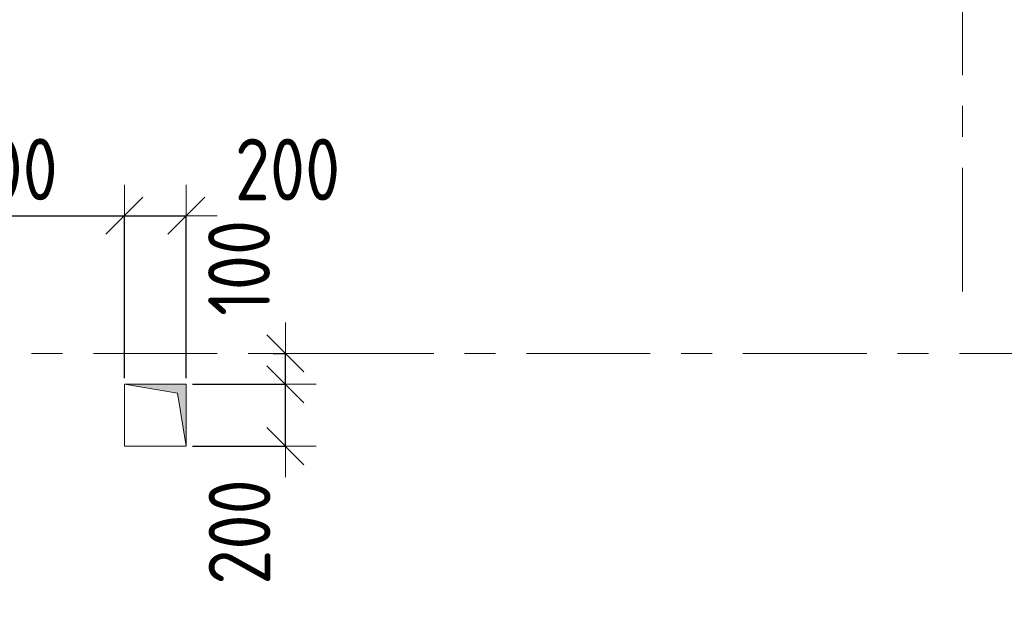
# Model space of a CAD drawing. Header units: metres. Extents: x -38 to 89, y -15 to 21.
# Tile 18 of 129: x 16.03 to 19.21, y 6.57 to 8.48. Entities that reach past the tile are written whole.
import ezdxf

# ---------------------------------------------------------------- set-up
doc = ezdxf.new("R2010")
doc.units = ezdxf.units.M
doc.header["$PDMODE"] = 65
doc.linetypes.add('______11', pattern=[0.5, 0.4, -0.05, 0, -0.05])
doc.linetypes.add('______5', pattern=[1.1, 0.8, -0.1, 0.1, -0.1])
for name, color, linetype, lineweight in [('XR$2$Осевая линия (1)', 7, '______5', 13), ('XR$3$Перекрытие (1)', 7, 'Continuous', 35), ('XR$4$Размерная линия (1)', 7, 'Continuous', 13), ('XR$5$Размерная линия (1)', 7, 'Continuous', 13)]:
    doc.layers.add(name, color=color, linetype=linetype, lineweight=lineweight)
doc.layers.add('XR$3$Макрос проема_ отверстия', color=7, linetype='Continuous', lineweight=13, true_color=0x2d2d2d)
doc.styles.add('ISOCPEUR', font='txt')
doc.dimstyles.new('DIMSTYLE_3', dxfattribs={"dimtxt": 0.2, "dimasz": 0.2, "dimexe": 0, "dimexo": 0, "dimgap": 0.1, "dimtad": 2, "dimdec": 0, "dimlfac": 1000, "dimrnd": 5, "dimzin": 12, "dimdsep": 46, "dimtxsty": 'ISOCPEUR', "dimblk1": 'ALL_ML_STRICH', "dimblk2": 'ALL_ML_STRICH', "dimsah": 1, "dimcen": 0, "dimclrd": 7, "dimclre": 256, "dimclrt": 7, "dimadec": 0, "dimazin": 0, "dimtfac": 1, "dimtdec": 0, "dimtix": 1, "dimtmove": 2, "dimatfit": 3, "dimfxl": 0, "dimtzin": 0, "dimlwd": 0, "dimlwe": -3, "dimarcsym": 0})
doc.dimstyles.new('DIMSTYLE_6', dxfattribs={"dimtxt": 0.2, "dimasz": 0.2, "dimexe": 0, "dimexo": 0, "dimgap": 0.1, "dimtad": 2, "dimdec": 0, "dimlfac": 1000, "dimrnd": 5, "dimzin": 12, "dimdsep": 46, "dimtxsty": 'ISOCPEUR', "dimblk1": 'ALL_ML_STRICH', "dimblk2": 'ALL_ML_STRICH', "dimsah": 1, "dimcen": 0, "dimclrd": 7, "dimclre": 256, "dimclrt": 7, "dimadec": 0, "dimazin": 0, "dimtfac": 1, "dimtdec": 0, "dimtix": 1, "dimtmove": 2, "dimatfit": 3, "dimfxl": 0, "dimtvp": 1.2, "dimtzin": 0, "dimlwd": 0, "dimlwe": -3, "dimarcsym": 0})

# ---------------------------------------------------------------- blocks, each defined once
blk = doc.blocks.new('Отображение проема', base_point=(-1.158, -49.309))
at = {"layer": 'XR$3$Макрос проема_ отверстия', "true_color": 0x000000, "transparency": 33554687}
blk.add_hatch(color=18, dxfattribs=at).paths.add_polyline_path([(-1.158, -50.109), (-1.045, -49.423), (-0.358, -49.309), (-1.158, -49.309)])
at = {"layer": 'XR$3$Макрос проема_ отверстия', "transparency": 33554687}
for p, q in [((-1.158, -50.109), (-1.158, -49.309)), ((-1.158, -49.309), (-0.358, -49.309)), ((-1.045, -49.423), (-0.358, -49.309)), ((-1.158, -50.109), (-1.045, -49.423))]:
    blk.add_line(p, q, dxfattribs=at)
blk = doc.blocks.new('ALL_ML_STRICH')
at = {"color": 0, "linetype": 'ByBlock', "lineweight": -2}
for p, q in [((0, -0.5), (0, 0.5)), ((-0.3, -0.3), (0.3, 0.3)), ((-1, 0), (0.5, 0))]:
    blk.add_line(p, q, dxfattribs=at)
blk = doc.blocks.new('*D108')
at = {"layer": 'DEFPOINTS', "color": 7, "linetype": 'Continuous', "lineweight": 13, "transparency": 33554687}
for p in [(16.57, 7.3), (16.57, 7.0999), (16.8905, 7.0999)]:
    blk.add_point(p, dxfattribs=at)
at = {"layer": 'XR$4$Размерная линия (1)', "color": 9, "linetype": 'Continuous', "lineweight": -2, "true_color": 0xc7c7c7, "transparency": 33554687}
for p, q in [((16.59, 7.3), (16.8905, 7.3)), ((16.59, 7.0999), (16.8905, 7.0999))]:
    blk.add_line(p, q, dxfattribs=at)
at = {"layer": 'XR$4$Размерная линия (1)', "color": 7, "linetype": 'Continuous', "lineweight": -2, "transparency": 33554687}
blk.add_line((16.8905, 7.0999), (16.8905, 7.3), dxfattribs=at)
at = {"layer": 'XR$4$Размерная линия (1)', "color": 7, "linetype": 'Continuous', "lineweight": 13, "transparency": 33554687, "xscale": 0.2, "yscale": 0.2, "zscale": 0.2}
for p, rotation in [((16.8905, 7.3), 90), ((16.8905, 7.0999), 270)]:
    blk.add_blockref('ALL_ML_STRICH', p, dxfattribs=dict(at, rotation=rotation))
at = {"layer": 'XR$4$Размерная линия (1)', "color": 7, "linetype": 'Continuous', "lineweight": 13, "transparency": 33554687, "insert": (16.7423, 6.8226), "char_height": 0.2, "width": 0.5, "attachment_point": 5, "rotation": 90, "style": 'ISOCPEUR'}
blk.add_mtext('\\W0.83;\\A1;{200}', dxfattribs=at)
blk = doc.blocks.new('*D109')
at = {"layer": 'DEFPOINTS', "color": 7, "linetype": 'Continuous', "lineweight": 13, "transparency": 33554687}
for p in [(16.8713, 7.4), (16.57, 7.3), (16.8905, 7.3)]:
    blk.add_point(p, dxfattribs=at)
at = {"layer": 'XR$4$Размерная линия (1)', "color": 9, "linetype": 'Continuous', "lineweight": -2, "true_color": 0xc7c7c7, "transparency": 33554687}
for p, q in [((16.8513, 7.4), (16.8905, 7.4)), ((16.59, 7.3), (16.8905, 7.3))]:
    blk.add_line(p, q, dxfattribs=at)
at = {"layer": 'XR$4$Размерная линия (1)', "color": 7, "linetype": 'Continuous', "lineweight": -2, "transparency": 33554687}
blk.add_line((16.8905, 7.3), (16.8905, 7.4), dxfattribs=at)
at = {"layer": 'XR$4$Размерная линия (1)', "color": 7, "linetype": 'Continuous', "lineweight": 13, "transparency": 33554687, "xscale": 0.2, "yscale": 0.2, "zscale": 0.2}
for p, rotation in [((16.8905, 7.3), 270), ((16.8905, 7.4), 90)]:
    blk.add_blockref('ALL_ML_STRICH', p, dxfattribs=dict(at, rotation=rotation))
at = {"layer": 'XR$4$Размерная линия (1)', "color": 7, "linetype": 'Continuous', "lineweight": 13, "transparency": 33554687, "insert": (16.7407, 7.6764), "char_height": 0.2, "width": 0.5, "attachment_point": 5, "rotation": 90, "style": 'ISOCPEUR'}
blk.add_mtext('\\W0.83;\\A1;{100}', dxfattribs=at)
blk = doc.blocks.new('*D189')
at = {"layer": 'DEFPOINTS', "color": 7, "linetype": 'Continuous', "lineweight": 13, "transparency": 33554687}
for p in [(15.57, 7.8452), (15.57, 7.3), (16.37, 7.3)]:
    blk.add_point(p, dxfattribs=at)
at = {"layer": 'XR$4$Размерная линия (1)', "color": 9, "linetype": 'Continuous', "lineweight": -2, "true_color": 0xc7c7c7, "transparency": 33554687}
for p, q in [((15.57, 7.32), (15.57, 7.8452)), ((16.37, 7.32), (16.37, 7.8452))]:
    blk.add_line(p, q, dxfattribs=at)
at = {"layer": 'XR$4$Размерная линия (1)', "color": 7, "linetype": 'Continuous', "lineweight": -2, "transparency": 33554687}
blk.add_line((15.57, 7.8452), (16.37, 7.8452), dxfattribs=at)
at = {"layer": 'XR$4$Размерная линия (1)', "color": 7, "linetype": 'Continuous', "lineweight": 13, "transparency": 33554687, "xscale": 0.2, "yscale": 0.2, "zscale": 0.2, "rotation": 180}
blk.add_blockref('ALL_ML_STRICH', (15.57, 7.8452), dxfattribs=at)
at = {"layer": 'XR$4$Размерная линия (1)', "color": 7, "linetype": 'Continuous', "lineweight": 13, "transparency": 33554687, "xscale": 0.2, "yscale": 0.2, "zscale": 0.2}
blk.add_blockref('ALL_ML_STRICH', (16.37, 7.8452), dxfattribs=at)
at = {"layer": 'XR$4$Размерная линия (1)', "color": 7, "linetype": 'Continuous', "lineweight": 13, "transparency": 33554687, "insert": (15.9783, 7.9952), "char_height": 0.2, "width": 0.5, "attachment_point": 5, "style": 'ISOCPEUR'}
blk.add_mtext('\\W0.83;\\A1;{800}', dxfattribs=at)
blk = doc.blocks.new('*D190')
at = {"layer": 'DEFPOINTS', "color": 7, "linetype": 'Continuous', "lineweight": 13, "transparency": 33554687}
for p in [(16.37, 7.8452), (16.37, 7.3), (16.57, 7.3)]:
    blk.add_point(p, dxfattribs=at)
at = {"layer": 'XR$4$Размерная линия (1)', "color": 9, "linetype": 'Continuous', "lineweight": -2, "true_color": 0xc7c7c7, "transparency": 33554687}
for p, q in [((16.37, 7.32), (16.37, 7.8452)), ((16.57, 7.32), (16.57, 7.8452))]:
    blk.add_line(p, q, dxfattribs=at)
at = {"layer": 'XR$4$Размерная линия (1)', "color": 7, "linetype": 'Continuous', "lineweight": -2, "transparency": 33554687}
blk.add_line((16.37, 7.8452), (16.57, 7.8452), dxfattribs=at)
at = {"layer": 'XR$4$Размерная линия (1)', "color": 7, "linetype": 'Continuous', "lineweight": 13, "transparency": 33554687, "xscale": 0.2, "yscale": 0.2, "zscale": 0.2, "rotation": 180}
blk.add_blockref('ALL_ML_STRICH', (16.37, 7.8452), dxfattribs=at)
at = {"layer": 'XR$4$Размерная линия (1)', "color": 7, "linetype": 'Continuous', "lineweight": 13, "transparency": 33554687, "xscale": 0.2, "yscale": 0.2, "zscale": 0.2}
blk.add_blockref('ALL_ML_STRICH', (16.57, 7.8452), dxfattribs=at)
at = {"layer": 'XR$4$Размерная линия (1)', "color": 7, "linetype": 'Continuous', "lineweight": 13, "transparency": 33554687, "insert": (16.8975, 7.9945), "char_height": 0.2, "width": 0.5, "attachment_point": 5, "style": 'ISOCPEUR'}
blk.add_mtext('\\W0.83;\\A1;{200}', dxfattribs=at)
blk = doc.blocks.new('*D455')
at = {"layer": 'DEFPOINTS', "color": 7, "linetype": 'Continuous', "lineweight": 13, "transparency": 33554687}
for p in [(16.57, 7.3), (16.57, 7.0999), (16.8905, 7.0999)]:
    blk.add_point(p, dxfattribs=at)
at = {"layer": 'XR$5$Размерная линия (1)', "color": 9, "linetype": 'Continuous', "lineweight": -2, "true_color": 0xc7c7c7, "transparency": 33554687}
for p, q in [((16.59, 7.3), (16.8905, 7.3)), ((16.59, 7.0999), (16.8905, 7.0999))]:
    blk.add_line(p, q, dxfattribs=at)
at = {"layer": 'XR$5$Размерная линия (1)', "color": 7, "linetype": 'Continuous', "lineweight": -2, "transparency": 33554687}
blk.add_line((16.8905, 7.0999), (16.8905, 7.3), dxfattribs=at)
at = {"layer": 'XR$5$Размерная линия (1)', "color": 7, "linetype": 'Continuous', "lineweight": 13, "transparency": 33554687, "xscale": 0.2, "yscale": 0.2, "zscale": 0.2}
for p, rotation in [((16.8905, 7.3), 90), ((16.8905, 7.0999), 270)]:
    blk.add_blockref('ALL_ML_STRICH', p, dxfattribs=dict(at, rotation=rotation))
at = {"layer": 'XR$5$Размерная линия (1)', "color": 7, "linetype": 'Continuous', "lineweight": 13, "transparency": 33554687, "insert": (16.7423, 6.8226), "char_height": 0.2, "width": 0.5, "attachment_point": 5, "rotation": 90, "style": 'ISOCPEUR'}
blk.add_mtext('\\W0.83;\\A1;{200}', dxfattribs=at)
blk = doc.blocks.new('*D456')
at = {"layer": 'DEFPOINTS', "color": 7, "linetype": 'Continuous', "lineweight": 13, "transparency": 33554687}
for p in [(16.8713, 7.4), (16.57, 7.3), (16.8905, 7.3)]:
    blk.add_point(p, dxfattribs=at)
at = {"layer": 'XR$5$Размерная линия (1)', "color": 9, "linetype": 'Continuous', "lineweight": -2, "true_color": 0xc7c7c7, "transparency": 33554687}
for p, q in [((16.8513, 7.4), (16.8905, 7.4)), ((16.59, 7.3), (16.8905, 7.3))]:
    blk.add_line(p, q, dxfattribs=at)
at = {"layer": 'XR$5$Размерная линия (1)', "color": 7, "linetype": 'Continuous', "lineweight": -2, "transparency": 33554687}
blk.add_line((16.8905, 7.3), (16.8905, 7.4), dxfattribs=at)
at = {"layer": 'XR$5$Размерная линия (1)', "color": 7, "linetype": 'Continuous', "lineweight": 13, "transparency": 33554687, "xscale": 0.2, "yscale": 0.2, "zscale": 0.2}
for p, rotation in [((16.8905, 7.3), 270), ((16.8905, 7.4), 90)]:
    blk.add_blockref('ALL_ML_STRICH', p, dxfattribs=dict(at, rotation=rotation))
at = {"layer": 'XR$5$Размерная линия (1)', "color": 7, "linetype": 'Continuous', "lineweight": 13, "transparency": 33554687, "insert": (16.7407, 7.6764), "char_height": 0.2, "width": 0.5, "attachment_point": 5, "rotation": 90, "style": 'ISOCPEUR'}
blk.add_mtext('\\W0.83;\\A1;{100}', dxfattribs=at)
blk = doc.blocks.new('*D523')
at = {"layer": 'DEFPOINTS', "color": 7, "linetype": 'Continuous', "lineweight": 13, "transparency": 33554687}
for p in [(15.57, 7.8452), (15.57, 7.3), (16.37, 7.3)]:
    blk.add_point(p, dxfattribs=at)
at = {"layer": 'XR$5$Размерная линия (1)', "color": 9, "linetype": 'Continuous', "lineweight": -2, "true_color": 0xc7c7c7, "transparency": 33554687}
for p, q in [((15.57, 7.32), (15.57, 7.8452)), ((16.37, 7.32), (16.37, 7.8452))]:
    blk.add_line(p, q, dxfattribs=at)
at = {"layer": 'XR$5$Размерная линия (1)', "color": 7, "linetype": 'Continuous', "lineweight": -2, "transparency": 33554687}
blk.add_line((15.57, 7.8452), (16.37, 7.8452), dxfattribs=at)
at = {"layer": 'XR$5$Размерная линия (1)', "color": 7, "linetype": 'Continuous', "lineweight": 13, "transparency": 33554687, "xscale": 0.2, "yscale": 0.2, "zscale": 0.2, "rotation": 180}
blk.add_blockref('ALL_ML_STRICH', (15.57, 7.8452), dxfattribs=at)
at = {"layer": 'XR$5$Размерная линия (1)', "color": 7, "linetype": 'Continuous', "lineweight": 13, "transparency": 33554687, "xscale": 0.2, "yscale": 0.2, "zscale": 0.2}
blk.add_blockref('ALL_ML_STRICH', (16.37, 7.8452), dxfattribs=at)
at = {"layer": 'XR$5$Размерная линия (1)', "color": 7, "linetype": 'Continuous', "lineweight": 13, "transparency": 33554687, "insert": (15.9783, 7.9952), "char_height": 0.2, "width": 0.5, "attachment_point": 5, "style": 'ISOCPEUR'}
blk.add_mtext('\\W0.83;\\A1;{800}', dxfattribs=at)
blk = doc.blocks.new('*D524')
at = {"layer": 'DEFPOINTS', "color": 7, "linetype": 'Continuous', "lineweight": 13, "transparency": 33554687}
for p in [(16.37, 7.8452), (16.37, 7.3), (16.57, 7.3)]:
    blk.add_point(p, dxfattribs=at)
at = {"layer": 'XR$5$Размерная линия (1)', "color": 9, "linetype": 'Continuous', "lineweight": -2, "true_color": 0xc7c7c7, "transparency": 33554687}
for p, q in [((16.37, 7.32), (16.37, 7.8452)), ((16.57, 7.32), (16.57, 7.8452))]:
    blk.add_line(p, q, dxfattribs=at)
at = {"layer": 'XR$5$Размерная линия (1)', "color": 7, "linetype": 'Continuous', "lineweight": -2, "transparency": 33554687}
blk.add_line((16.37, 7.8452), (16.57, 7.8452), dxfattribs=at)
at = {"layer": 'XR$5$Размерная линия (1)', "color": 7, "linetype": 'Continuous', "lineweight": 13, "transparency": 33554687, "xscale": 0.2, "yscale": 0.2, "zscale": 0.2, "rotation": 180}
blk.add_blockref('ALL_ML_STRICH', (16.37, 7.8452), dxfattribs=at)
at = {"layer": 'XR$5$Размерная линия (1)', "color": 7, "linetype": 'Continuous', "lineweight": 13, "transparency": 33554687, "xscale": 0.2, "yscale": 0.2, "zscale": 0.2}
blk.add_blockref('ALL_ML_STRICH', (16.57, 7.8452), dxfattribs=at)
at = {"layer": 'XR$5$Размерная линия (1)', "color": 7, "linetype": 'Continuous', "lineweight": 13, "transparency": 33554687, "insert": (16.8975, 7.9945), "char_height": 0.2, "width": 0.5, "attachment_point": 5, "style": 'ISOCPEUR'}
blk.add_mtext('\\W0.83;\\A1;{200}', dxfattribs=at)

msp = doc.modelspace()

# ---------------------------------------------------------------- linework, layer by layer
at = {"layer": 'XR$2$Осевая линия (1)', "color": 253, "linetype": '______11', "lineweight": 13, "true_color": 0xa0a0a0, "transparency": 33554687}
for p, q in [((19.08, 7.6), (19.08, 19.78)), ((-2.63, 7.4), (62.6, 7.4))]:
    msp.add_line(p, q, dxfattribs=at)
at = {"layer": 'XR$3$Перекрытие (1)', "color": 7, "linetype": 'Continuous', "lineweight": 13, "transparency": 33554687}
for p, q in [((16.57, 7.3), (16.37, 7.2999)), ((16.37, 7.2999), (16.37, 7.0999)), ((16.57, 7.1), (16.57, 7.3)), ((16.37, 7.0999), (16.57, 7.1))]:
    msp.add_line(p, q, dxfattribs=at)

# ---------------------------------------------------------------- block references
at = {"layer": 'XR$3$Макрос проема_ отверстия', "transparency": 33554687, "xscale": 0.2500522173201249, "yscale": 0.2499999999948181, "rotation": 269.9999971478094}
msp.add_blockref('Отображение проема', (16.57, 7.3), dxfattribs=at)

# ---------------------------------------------------------------- dimensions: what is measured, and where the dimension line sits
at = {"layer": 'XR$4$Размерная линия (1)', "color": 7, "linetype": 'Continuous', "lineweight": 13, "transparency": 33554687}
for base, p1, p2, dimstyle, picture, middle in [((16.37, 7.8452), (15.57, 7.32), (16.37, 7.32), 'DIMSTYLE_3', '*D189', (15.9783, 7.9952)), ((16.57, 7.8452), (16.37, 7.32), (16.57, 7.32), 'DIMSTYLE_6', '*D190', (16.8975, 7.9945))]:
    dim = msp.add_linear_dim(base=base, p1=p1, p2=p2, dimstyle=dimstyle, override={"dimpost": '<>', "dimclrd": 7, "dimclre": 9, "dimclrt": 7, "dimlwd": 0, "dimlwe": 65533}, dxfattribs=at)
    dim.commit()
    dim.dimension.update_dxf_attribs({"geometry": picture, "text_midpoint": middle, "dimtype": 160})
for base, p1, p2, picture, middle in [((16.8905, 7.4), (16.59, 7.3), (16.8513, 7.4), '*D109', (16.7407, 7.6764)), ((16.8905, 7.3), (16.59, 7.0999), (16.59, 7.3), '*D108', (16.7423, 6.8226))]:
    dim = msp.add_linear_dim(base=base, p1=p1, p2=p2, angle=90, dimstyle='DIMSTYLE_6', override={"dimpost": '<>', "dimclrd": 7, "dimclre": 9, "dimclrt": 7, "dimlwd": 0, "dimlwe": 65533}, dxfattribs=at)
    dim.commit()
    dim.dimension.update_dxf_attribs({"geometry": picture, "text_midpoint": middle, "dimtype": 160})
at = {"layer": 'XR$5$Размерная линия (1)', "color": 7, "linetype": 'Continuous', "lineweight": 13, "transparency": 33554687}
for base, p1, p2, dimstyle, picture, middle in [((16.37, 7.8452), (15.57, 7.32), (16.37, 7.32), 'DIMSTYLE_3', '*D523', (15.9783, 7.9952)), ((16.57, 7.8452), (16.37, 7.32), (16.57, 7.32), 'DIMSTYLE_6', '*D524', (16.8975, 7.9945))]:
    dim = msp.add_linear_dim(base=base, p1=p1, p2=p2, dimstyle=dimstyle, override={"dimpost": '<>', "dimclrd": 7, "dimclre": 9, "dimclrt": 7, "dimlwd": 0, "dimlwe": 65533}, dxfattribs=at)
    dim.commit()
    dim.dimension.update_dxf_attribs({"geometry": picture, "text_midpoint": middle, "dimtype": 160})
for base, p1, p2, picture, middle in [((16.8905, 7.4), (16.59, 7.3), (16.8513, 7.4), '*D456', (16.7407, 7.6764)), ((16.8905, 7.3), (16.59, 7.0999), (16.59, 7.3), '*D455', (16.7423, 6.8226))]:
    dim = msp.add_linear_dim(base=base, p1=p1, p2=p2, angle=90, dimstyle='DIMSTYLE_6', override={"dimpost": '<>', "dimclrd": 7, "dimclre": 9, "dimclrt": 7, "dimlwd": 0, "dimlwe": 65533}, dxfattribs=at)
    dim.commit()
    dim.dimension.update_dxf_attribs({"geometry": picture, "text_midpoint": middle, "dimtype": 160})

doc.saveas('drawing.dxf')
